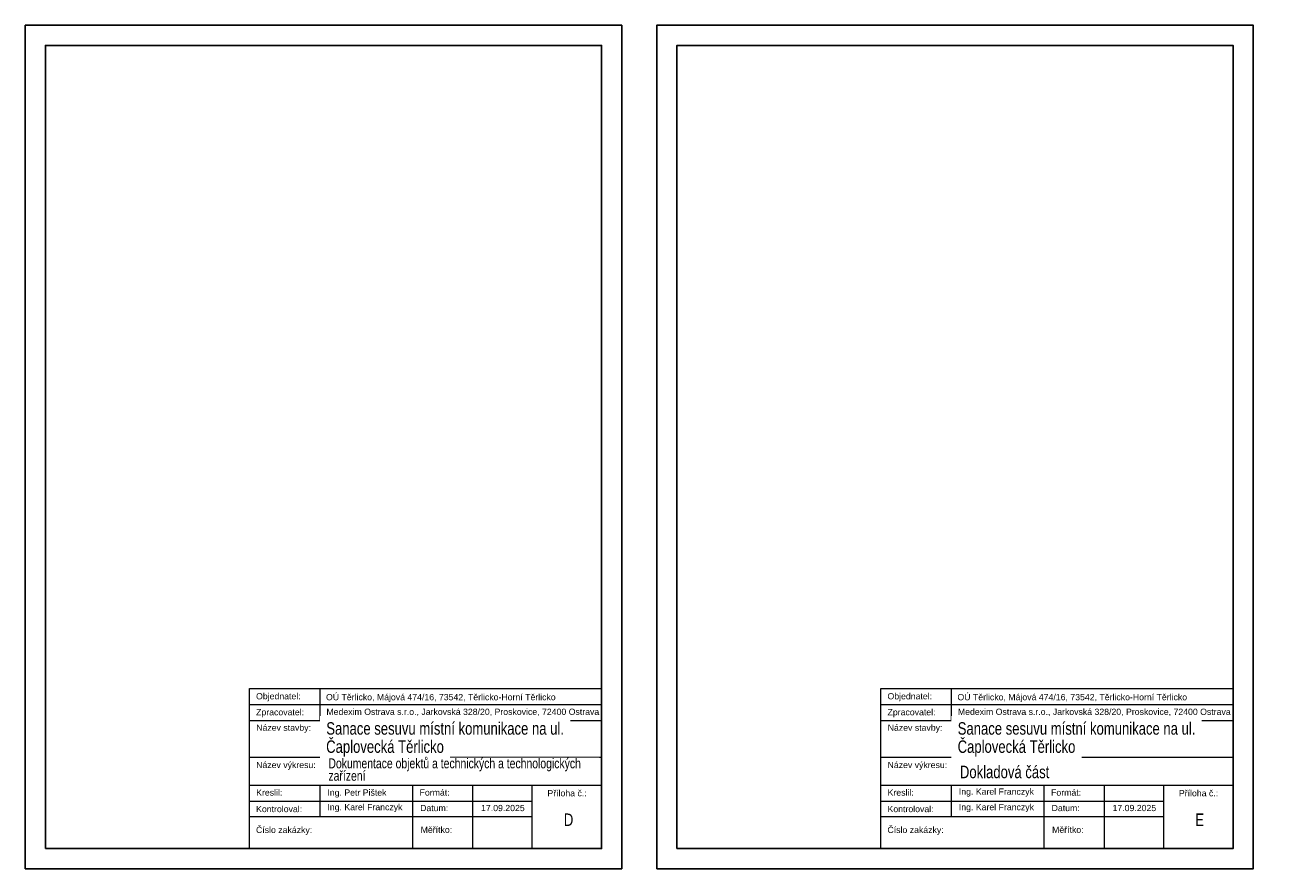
# Model space of a CAD drawing. Header units: metres. Extents: x 2307 to 3640, y -58 to 2094.
# Tile 10 of 10: x 3196 to 3640, y 1797 to 2094. Entities that reach past the tile are written whole.
import ezdxf

# ---------------------------------------------------------------- set-up
doc = ezdxf.new("R2010")
doc.units = ezdxf.units.M
doc.layers.add('Vrstva 1', color=7, linetype='Continuous', lineweight=0)
doc.layers.add('Vrstva 28', color=7, linetype='Continuous', lineweight=0)
doc.styles.add('default', font='cs_Italics.shx', dxfattribs={"height": 2.7432})

# ---------------------------------------------------------------- blocks, each defined once
blk = doc.blocks.new('*U4')
for p, q in [((0, 297), (12.1, 297)), ((197.9, 297), (210, 297)), ((210, 297), (210, 284.9)), ((210, 0), (210, 12.1))]:
    blk.add_line(p, q)
at = {"flags": 128}
for points in [[(0, 0), (210, 0), (210, 297), (0, 297)], [(7.1, 7.1), (202.9, 7.1), (202.9, 289.9), (7.1, 289.9)]]:
    blk.add_lwpolyline(points, close=True, dxfattribs=at)

msp = doc.modelspace()

# ---------------------------------------------------------------- linework, layer by layer
at = {"layer": 'Vrstva 1', "color": 7, "linetype": 'Continuous', "lineweight": 0}
for p, q in [((3299.88, 1860.82), (3299.88, 1849.55)), ((3399.06, 1860.82), (3399.06, 1804.47)), ((3522.17, 1860.82), (3522.17, 1849.55)), ((3621.35, 1860.82), (3621.35, 1804.47)), ((3275.1, 1855.18), (3399.06, 1855.18)), ((3497.38, 1855.18), (3621.35, 1855.18)), ((3275.1, 1849.55), (3399.06, 1849.55)), ((3497.38, 1849.55), (3621.35, 1849.55)), ((3275.1, 1836.69), (3399.07, 1836.69)), ((3497.39, 1836.69), (3621.36, 1836.69)), ((3275.1, 1826.85), (3399.06, 1826.85)), ((3299.88, 1826.85), (3299.88, 1815.74)), ((3332.46, 1826.85), (3332.46, 1804.47)), ((3353.64, 1826.85), (3353.64, 1804.47)), ((3374.54, 1826.85), (3374.54, 1804.47)), ((3497.38, 1826.85), (3621.35, 1826.85)), ((3522.17, 1826.85), (3522.17, 1815.74)), ((3554.75, 1826.85), (3554.75, 1804.47)), ((3575.92, 1826.85), (3575.92, 1804.47)), ((3596.82, 1826.85), (3596.82, 1804.47)), ((3275.1, 1821.21), (3374.54, 1821.21)), ((3497.38, 1821.21), (3596.82, 1821.21)), ((3275.1, 1815.74), (3374.54, 1815.74)), ((3497.38, 1815.74), (3596.82, 1815.74))]:
    msp.add_line(p, q, dxfattribs=at)
at = {"layer": 'Vrstva 1', "color": 7, "linetype": 'Continuous', "lineweight": 0, "flags": 128}
for points in [[(3275.1, 1860.82), (3399.06, 1860.82), (3399.06, 1804.47), (3275.1, 1804.47), (3275.1, 1860.82)], [(3497.38, 1860.82), (3621.35, 1860.82), (3621.35, 1804.47), (3497.38, 1804.47), (3497.38, 1860.82)]]:
    msp.add_lwpolyline(points, close=True, dxfattribs=at)

# ---------------------------------------------------------------- block references
msp.add_blockref('*U4', (3196.16, 1797.37))

# ---------------------------------------------------------------- next in the draw order: texts
at = {"layer": 'Vrstva 28', "color": 7, "linetype": 'Continuous', "lineweight": 0, "attachment_point": 1, "line_spacing_factor": 0.6, "style": 'default', "bg_fill": 3, "bg_fill_color": 7}
for s, insert, char_height, box_fill_scale, bg_fill_transparency in [('\\f@Arial Unicode MS|b0|i0|c238238|p39;Objednatel:', (3277.42, 1859.22), 2.1969, 1.111111, 5832784), ('\\f@Arial Unicode MS|b0|i0|c238238|p39;OÚ Těrlicko, Májová 474/16, 73542, Těrlicko-Horní Těrlicko', (3302.05, 1858.9), 2.1969, 1.111111, 7340122), ('\\f@Arial Unicode MS|b0|i0|c238238|p39;Zpracovatel:', (3277.43, 1853.6), 2.1969, 1.111111, 0), ('\\f@Arial Unicode MS|b0|i0|c238238|p39;Název výkresu:', (3277.45, 1835.02), 2.1969, 1.111111, 14745678), ('\\f@Arial Unicode MS|b0|i0|c238238|p39;Kreslil:', (3277.46, 1825.31), 2.1969, 1.111111, 6422607), ('{\\f@Arial Unicode MS|b0|i0|c0|p39;Ing. Petr Pištek}', (3302.53, 1825.31), 2.1969, 1.111111, 1769556), ('\\f@Arial Unicode MS|b0|i0|c238238|p39;Formát:', (3334.99, 1825.31), 2.1969, 1.111111, 1769556), ('\\f@Arial Unicode MS|b0|i0|c238238|p39;Příloha č.:', (3379.99, 1825.07), 2.1969, 1.111111, 5832784), ('\\f@Arial Unicode MS|b0|i0|c238238|p39;Kontroloval:', (3277.44, 1819.5), 2.1969, 1.111111, 7471179), ('\\f@Arial Unicode MS|b0|i0|c238238|p39;Datum:', (3335.18, 1819.86), 2.1969, 1.111111, 1769549), ('{\\f@Arial Unicode MS|b0|i0|c238|p39;17.09.2025}', (3356.63, 1819.86), 2.1969, 1.111111, 3407920), ('{\\f@Arial Unicode MS|b0|i0|c238|p39;\\W0.75;D}', (3385.77, 1816.84), 4.3939, 1.055556, 5832784), ('\\f@Arial Unicode MS|b0|i0|c238238|p39;Číslo zakázky:', (3277.4, 1812.15), 2.1969, 1.111111, 15532300), ('\\f@Arial Unicode MS|b0|i0|c238238|p39;Měřítko:', (3335.36, 1812.21), 2.1969, 1.111111, 1769549)]:
    msp.add_mtext(s, dxfattribs=dict(at, insert=insert, char_height=char_height, box_fill_scale=box_fill_scale, bg_fill_transparency=bg_fill_transparency))

# ---------------------------------------------------------------- next in the draw order: texts
at = {"layer": 'Vrstva 28', "color": 7, "linetype": 'Continuous', "lineweight": 0, "attachment_point": 1, "line_spacing_factor": 0.6, "style": 'default', "bg_fill": 3, "box_fill_scale": 1.111111, "bg_fill_color": 7}
for s, insert, char_height, bg_fill_transparency in [('\\f@Arial Unicode MS|b0|i0|c238238|p39;Medexim Ostrava s.r.o., Jarkovská 328/20, Proskovice, 72400 Ostrava', (3302.19, 1853.74), 2.19694, 14286927), ('\\f@Arial Unicode MS|b0|i0|c238238|p39;Název stavby:', (3277.48, 1848.15), 2.1969, 14745678), ('\\f@Arial Unicode MS|b0|i0|c238238|p39;Ing. Karel Franczyk', (3302.53, 1820.17), 2.1969, 7209033)]:
    msp.add_mtext(s, dxfattribs=dict(at, insert=insert, char_height=char_height, bg_fill_transparency=bg_fill_transparency))
at = {"layer": 'Vrstva 28', "color": 7, "linetype": 'Continuous', "lineweight": 0, "insert": (3302.9, 1836.24), "char_height": 3.5, "width": 95.1519, "attachment_point": 1, "line_spacing_factor": 0.75, "style": 'default', "bg_fill": 3, "box_fill_scale": 1.055556, "bg_fill_color": 7, "bg_fill_transparency": 14745690}
msp.add_mtext('{\\f@Arial Unicode MS|b0|i0|c238|p39;\\W0.75;Dokumentace objektů a technických a technologických zařízení}', dxfattribs=at)

# ---------------------------------------------------------------- next in the draw order: texts
at = {"layer": 'Vrstva 28', "color": 7, "linetype": 'Continuous', "lineweight": 0, "insert": (3302.14, 1848.98), "char_height": 4.3939, "attachment_point": 1, "line_spacing_factor": 0.6, "style": 'default', "bg_fill": 2}
msp.add_mtext('{\\f@Arial Unicode MS|b0|i0|c238|p39;\\W0.75;Sanace sesuvu místní komunikace na ul.}', dxfattribs=at)

# ---------------------------------------------------------------- next in the draw order: block references
msp.add_blockref('*U4', (3418.45, 1797.37))

# ---------------------------------------------------------------- next in the draw order: texts
at = {"layer": 'Vrstva 28', "color": 7, "linetype": 'Continuous', "lineweight": 0, "insert": (3302.1, 1842.57), "char_height": 4.3939, "attachment_point": 1, "line_spacing_factor": 0.6, "style": 'default', "bg_fill": 2}
msp.add_mtext('{\\f@Arial Unicode MS|b0|i0|c238|p39;\\W0.75;Čaplovecká Těrlicko}', dxfattribs=at)

# ---------------------------------------------------------------- next in the draw order: texts
at = {"layer": 'Vrstva 28', "color": 7, "linetype": 'Continuous', "lineweight": 0, "attachment_point": 1, "line_spacing_factor": 0.6, "style": 'default', "bg_fill": 3, "bg_fill_color": 7}
for s, insert, char_height, box_fill_scale, bg_fill_transparency in [('\\f@Arial Unicode MS|b0|i0|c238238|p39;Objednatel:', (3499.7, 1859.22), 2.1969, 1.111111, 5832784), ('\\f@Arial Unicode MS|b0|i0|c238238|p39;OÚ Těrlicko, Májová 474/16, 73542, Těrlicko-Horní Těrlicko', (3524.33, 1858.9), 2.1969, 1.111111, 7340122), ('\\f@Arial Unicode MS|b0|i0|c238238|p39;Zpracovatel:', (3499.72, 1853.6), 2.1969, 1.111111, 0), ('\\f@Arial Unicode MS|b0|i0|c238238|p39;Název výkresu:', (3499.73, 1835.02), 2.1969, 1.111111, 14745678), ('\\f@Arial Unicode MS|b0|i0|c238238|p39;Kreslil:', (3499.74, 1825.31), 2.1969, 1.111111, 6422607), ('\\f@Arial Unicode MS|b0|i0|c238238|p39;Ing. Karel Franczyk', (3524.82, 1825.64), 2.1969, 1.111111, 7209033), ('\\f@Arial Unicode MS|b0|i0|c238238|p39;Formát:', (3557.28, 1825.31), 2.1969, 1.111111, 1769556), ('\\f@Arial Unicode MS|b0|i0|c238238|p39;Příloha č.:', (3602.28, 1825.07), 2.1969, 1.111111, 5832784), ('\\f@Arial Unicode MS|b0|i0|c238238|p39;Kontroloval:', (3499.72, 1819.5), 2.1969, 1.111111, 7471179), ('\\f@Arial Unicode MS|b0|i0|c238238|p39;Ing. Karel Franczyk', (3524.82, 1820.17), 2.1969, 1.111111, 7209033), ('\\f@Arial Unicode MS|b0|i0|c238238|p39;Datum:', (3557.47, 1819.86), 2.1969, 1.111111, 1769549), ('{\\f@Arial Unicode MS|b0|i0|c238|p39;17.09.2025}', (3578.92, 1819.86), 2.1969, 1.111111, 3407920), ('{\\f@Arial Unicode MS|b0|i0|c238|p39;\\W0.75;E}', (3608.06, 1816.84), 4.3939, 1.055556, 5832784), ('\\f@Arial Unicode MS|b0|i0|c238238|p39;Číslo zakázky:', (3499.69, 1812.15), 2.1969, 1.111111, 15532300), ('\\f@Arial Unicode MS|b0|i0|c238238|p39;Měřítko:', (3557.65, 1812.21), 2.1969, 1.111111, 1769549)]:
    msp.add_mtext(s, dxfattribs=dict(at, insert=insert, char_height=char_height, box_fill_scale=box_fill_scale, bg_fill_transparency=bg_fill_transparency))

# ---------------------------------------------------------------- next in the draw order: texts
at = {"layer": 'Vrstva 28', "color": 7, "linetype": 'Continuous', "lineweight": 0, "attachment_point": 1, "line_spacing_factor": 0.6, "style": 'default', "bg_fill": 3, "box_fill_scale": 1.111111, "bg_fill_color": 7}
for s, insert, char_height, bg_fill_transparency in [('\\f@Arial Unicode MS|b0|i0|c238238|p39;Medexim Ostrava s.r.o., Jarkovská 328/20, Proskovice, 72400 Ostrava', (3524.48, 1853.74), 2.19694, 14286927), ('\\f@Arial Unicode MS|b0|i0|c238238|p39;Název stavby:', (3499.77, 1848.15), 2.1969, 14745678)]:
    msp.add_mtext(s, dxfattribs=dict(at, insert=insert, char_height=char_height, bg_fill_transparency=bg_fill_transparency))

# ---------------------------------------------------------------- next in the draw order: texts
at = {"layer": 'Vrstva 28', "color": 7, "linetype": 'Continuous', "lineweight": 0, "insert": (3524.42, 1848.98), "char_height": 4.3939, "attachment_point": 1, "line_spacing_factor": 0.6, "style": 'default', "bg_fill": 2}
msp.add_mtext('{\\f@Arial Unicode MS|b0|i0|c238|p39;\\W0.75;Sanace sesuvu místní komunikace na ul.}', dxfattribs=at)

# ---------------------------------------------------------------- next in the draw order: texts
at = {"layer": 'Vrstva 28', "color": 7, "linetype": 'Continuous', "lineweight": 0, "insert": (3524.39, 1842.57), "char_height": 4.3939, "attachment_point": 1, "line_spacing_factor": 0.6, "style": 'default', "bg_fill": 2}
msp.add_mtext('{\\f@Arial Unicode MS|b0|i0|c238|p39;\\W0.75;Čaplovecká Těrlicko}', dxfattribs=at)

# ---------------------------------------------------------------- next in the draw order: texts
at = {"layer": 'Vrstva 28', "color": 7, "linetype": 'Continuous', "lineweight": 0, "insert": (3525.19, 1833.65), "char_height": 4.3939, "attachment_point": 1, "line_spacing_factor": 0.6, "style": 'default', "bg_fill": 3, "box_fill_scale": 1.055556, "bg_fill_color": 7, "bg_fill_transparency": 14745690}
msp.add_mtext('{\\f@Arial Unicode MS|b0|i0|c238|p39;\\W0.75;Dokladová část}', dxfattribs=at)

doc.saveas('drawing.dxf')
